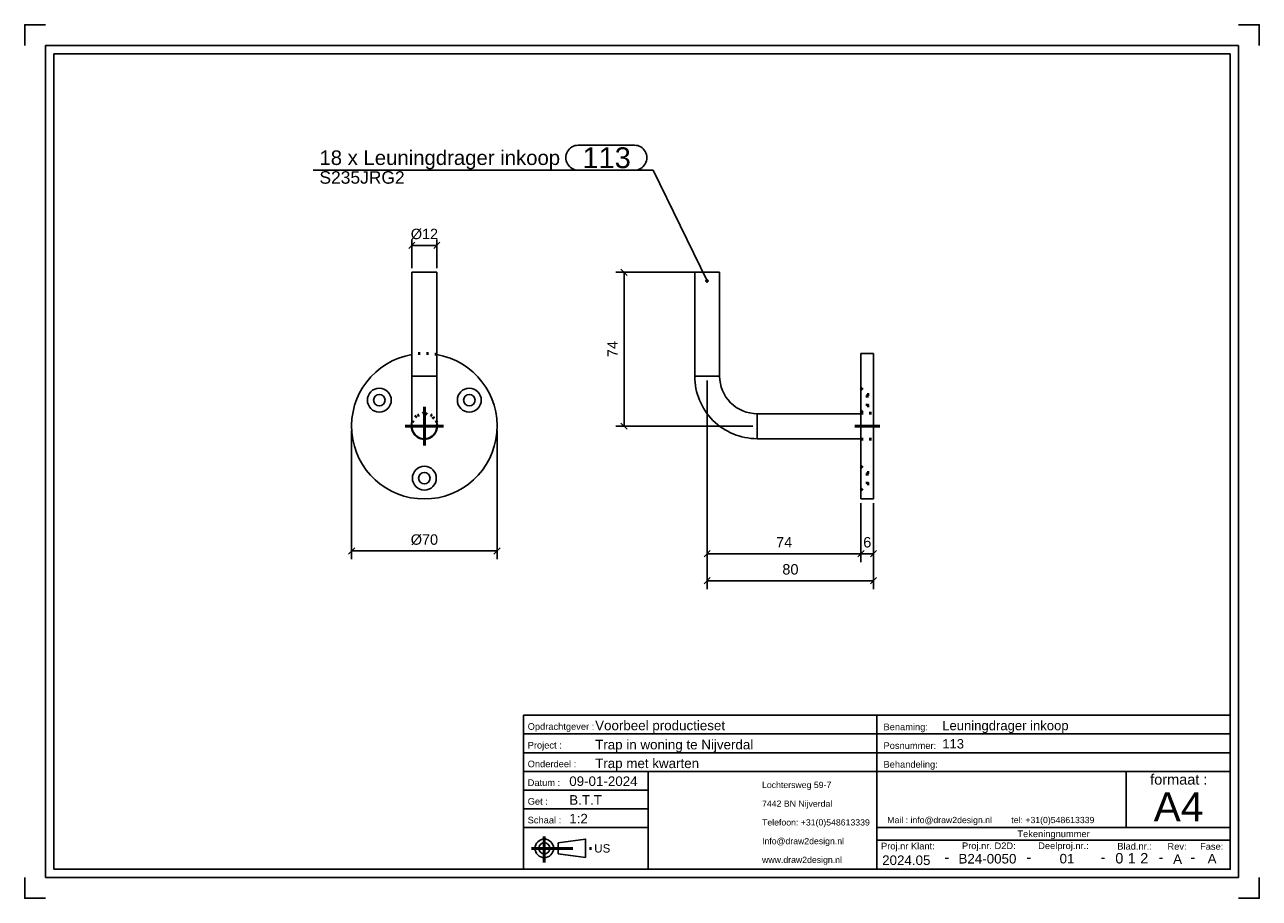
# Model space of a CAD drawing. Header units: millimetres. Extents: x 444 to 741, y -4202 to -3992.
import ezdxf
from ezdxf.enums import TextEntityAlignment as Align

# ---------------------------------------------------------------- set-up
doc = ezdxf.new("R2010")
doc.units = ezdxf.units.MM
doc.linetypes.add('DOT', pattern=[2, 0.5, -1.5])
doc.linetypes.add('STRICHPUNKT2', pattern=[18.5, 10, -4, 0.5, -4])
doc.layers.get('0').update_dxf_attribs({"linetype": 'CONTINUOUS'})
for name, color, linetype in [('DIM49', 4, 'CONTINUOUS'), ('TXT_ALL', 7, 'CONTINUOUS'), ('TXT_DIM49', 2, 'CONTINUOUS'), ('TXT_YELLOW', 2, 'CONTINUOUS')]:
    doc.layers.add(name, color=color, linetype=linetype)
doc.layers.add('LE_ALL', color=7, linetype='CONTINUOUS', lineweight=50)
doc.styles.add('ARIAL', font='arial.ttf')

# ---------------------------------------------------------------- blocks, each defined once
blk = doc.blocks.new('TFIELD_00004', base_point=(715.88, -4179.59))
at = {"layer": 'TXT_YELLOW', "style": 'ARIAL'}
blk.add_text('A4', height=7, dxfattribs=at).set_placement((715.88, -4179.59), align=Align.MIDDLE_LEFT)
blk = doc.blocks.new('FLEX_00003', base_point=(721.79, -4184.59))
blk.add_blockref('TFIELD_00004', (715.88, -4179.59))
blk = doc.blocks.new('TFIELD_00007', base_point=(651.79, -4182.77))
at = {"layer": 'TXT_YELLOW', "style": 'ARIAL'}
blk.add_text('Mail : info@draw2design.nl        tel: +31(0)548613339', height=1.5, dxfattribs=at).set_placement((651.79, -4182.77), align=Align.MIDDLE_LEFT)
blk = doc.blocks.new('FLEX_00006', base_point=(651.79, -4184.02))
blk.add_blockref('TFIELD_00007', (651.79, -4182.77))
blk = doc.blocks.new('DRAW2DESIGNLOGO_00005', base_point=(651.72, -4181.1))
blk.add_blockref('FLEX_00006', (651.79, -4184.02))
blk = doc.blocks.new('TFIELD_00011', base_point=(581.29, -4189.59))
at = {"layer": 'TXT_YELLOW', "style": 'ARIAL'}
blk.add_text('US', height=2, dxfattribs=at).set_placement((581.29, -4189.59), align=Align.MIDDLE_LEFT)
blk = doc.blocks.new('FLEX_00010', base_point=(581.29, -4189.59))
blk.add_blockref('TFIELD_00011', (581.29, -4189.59))
blk = doc.blocks.new('US_00009', base_point=(570.62, -4189.59))
blk.add_line((572.64, -4190.92), (579.21, -4191.81))
blk.add_lwpolyline([(572.64, -4190.92), (572.64, -4188.26), (579.21, -4187.37), (579.21, -4191.81)])
for radius in [2.22, 1.33]:
    blk.add_circle((569.29, -4189.59), radius)
at = {"layer": 'LE_ALL', "color": 1, "linetype": 'STRICHPUNKT2'}
for p, q in [((569.29, -4186.77), (569.29, -4192.99)), ((566.18, -4189.59), (581.05, -4189.59))]:
    blk.add_line(p, q, dxfattribs=at)
blk.add_blockref('FLEX_00010', (581.29, -4189.59))
blk = doc.blocks.new('TFIELD_00014', base_point=(621.67, -4192.34))
at = {"layer": 'TXT_YELLOW', "style": 'ARIAL'}
for s, p in [('Lochtersweg 59-7', (621.67, -4174.34)), ('7442 BN Nijverdal', (621.67, -4178.84)), ('Telefoon: +31(0)548613339', (621.67, -4183.34)), ('Info@draw2design.nl', (621.67, -4187.84)), ('www.draw2design.nl', (621.67, -4192.34))]:
    blk.add_text(s, height=1.5, dxfattribs=at).set_placement(p, align=Align.MIDDLE_LEFT)
blk = doc.blocks.new('FLEX_00013', base_point=(634.48, -4194.59))
blk.add_blockref('TFIELD_00014', (621.67, -4192.34))
blk = doc.blocks.new('D2D_00012', base_point=(594.54, -4192.73))
blk.add_blockref('FLEX_00013', (634.48, -4194.59))
blk = doc.blocks.new('SCHRIFE_00016', base_point=(575.29, -4174.59))
for p, q in [((564.29, -4157.59), (649.29, -4157.59)), ((649.29, -4157.59), (734.29, -4157.59)), ((649.29, -4194.59), (649.29, -4157.59)), ((734.29, -4157.59), (734.29, -4194.59)), ((564.29, -4162.09), (649.29, -4162.09)), ((649.29, -4162.09), (734.29, -4162.09)), ((564.29, -4166.59), (649.29, -4166.59)), ((649.29, -4166.59), (734.29, -4166.59)), ((564.29, -4171.09), (734.29, -4171.09)), ((594.29, -4171.09), (594.29, -4194.59)), ((709.29, -4171.09), (709.29, -4184.59)), ((594.29, -4175.59), (564.29, -4175.59)), ((594.29, -4180.09), (564.29, -4180.09)), ((594.29, -4184.59), (564.29, -4184.59)), ((734.29, -4184.59), (649.29, -4184.59)), ((734.29, -4187.59), (649.29, -4187.59))]:
    blk.add_line(p, q)
blk.add_lwpolyline([(734.29, -4194.59), (564.29, -4194.59), (564.29, -4157.59)])
at = {"layer": 'TXT_YELLOW', "style": 'ARIAL'}
for s, height, p in [('Voorbeel productieset', 2.3, (581.52, -4161.19)), ('Leuningdrager inkoop', 2.25, (665.01, -4161.19)), ('Trap in woning te Nijverdal', 2.3, (581.52, -4165.79)), ('113', 2.25, (665.01, -4165.58)), ('Trap met kwarten', 2.3, (581.52, -4170.29)), ('09-01-2024', 2.3, (575.29, -4174.59)), ('B.T.T', 2.3, (575.29, -4179.09)), ('1:2', 2.3, (575.29, -4183.59))]:
    blk.add_text(s, height=height, dxfattribs=at).set_placement(p)
for s, height, p in [('2024.05', 2.3, (656.37, -4193.59)), ('-', 2.5, (666.12, -4192.93)), ('B24-0050', 2.3, (675.89, -4193.23)), ('-', 2.5, (685.86, -4192.93)), ('01', 2.3, (695.03, -4193.21)), ('-', 2.5, (703.69, -4192.93)), ('-', 2.5, (717.63, -4192.93)), ('A', 2.3, (721.63, -4193.32)), ('-', 2.5, (725.28, -4192.93)), ('A', 2.3, (729.93, -4193.22))]:
    blk.add_text(s, height=height, dxfattribs=at).set_placement(p, align=Align.CENTER)
blk = doc.blocks.new('TFIELD_00020', base_point=(712.64, -4191.96))
at = {"layer": 'TXT_ALL', "style": 'ARIAL'}
blk.add_text('2', height=2.5, dxfattribs=at).set_placement((712.64, -4191.96), align=Align.MIDDLE_LEFT)
blk = doc.blocks.new('2_00019')
blk.add_blockref('TFIELD_00020', (712.64, -4191.96))
blk = doc.blocks.new('TELLER1_00018')
blk.add_blockref('2_00019', (0, 0))
blk = doc.blocks.new('TFIELD_00023', base_point=(709.64, -4191.96))
at = {"layer": 'TXT_ALL', "style": 'ARIAL'}
blk.add_text('1', height=2.5, dxfattribs=at).set_placement((709.64, -4191.96), align=Align.MIDDLE_LEFT)
blk = doc.blocks.new('1_00022')
blk.add_blockref('TFIELD_00023', (709.64, -4191.96))
blk = doc.blocks.new('TELLER2_00021')
blk.add_blockref('1_00022', (0, 0))
blk = doc.blocks.new('TFIELD_00026', base_point=(706.64, -4191.96))
at = {"layer": 'TXT_ALL', "style": 'ARIAL'}
blk.add_text('0', height=2.5, dxfattribs=at).set_placement((706.64, -4191.96), align=Align.MIDDLE_LEFT)
blk = doc.blocks.new('0_00025')
blk.add_blockref('TFIELD_00026', (706.64, -4191.96))
blk = doc.blocks.new('TELLER3_00024')
blk.add_blockref('0_00025', (0, 0))
blk = doc.blocks.new('NL_00027', base_point=(565.29, -4161.09))
at = {"layer": 'TXT_ALL', "color": 1, "style": 'ARIAL'}
blk.add_text('Tekeningnummer', height=1.6, dxfattribs=at).set_placement((691.79, -4186.09), align=Align.MIDDLE_CENTER)
at = {"layer": 'TXT_YELLOW', "style": 'ARIAL'}
for s, p in [('Opdrachtgever :', (565.29, -4161.09)), ('Benaming:', (650.89, -4161.19)), ('Project :', (565.29, -4165.59)), ('Posnummer:', (650.89, -4165.69)), ('Onderdeel :', (565.29, -4170.09)), ('Behandeling:', (650.89, -4170.19)), ('Datum :', (565.29, -4174.59)), ('Get :', (565.29, -4179.09)), ('Schaal :', (565.29, -4183.59)), ('Proj.nr Klant:', (650.29, -4189.84)), ('Proj.nr. D2D:', (669.77, -4189.77)), ('Deelproj.nr.:', (688.1, -4189.76)), ('Blad.nr.:', (707.13, -4189.88)), ('Rev:', (719.2, -4189.92)), ('Fase:', (727.04, -4189.92))]:
    blk.add_text(s, height=1.6, dxfattribs=at).set_placement(p)
blk.add_text('formaat :', height=2.5, dxfattribs=at).set_placement((721.92, -4174.27), align=Align.CENTER)
blk = doc.blocks.new('SCHRIFE_00015')
for name, p in [('SCHRIFE_00016', (575.29, -4174.59)), ('NL_00027', (565.29, -4161.09)), ('TELLER3_00024', (0, 0)), ('TELLER1_00018', (0, 0)), ('TELLER2_00021', (0, 0))]:
    blk.add_blockref(name, p)
blk = doc.blocks.new('DINA4Q_00002', base_point=(734.29, -3998.59))
for p, q in [((736.29, -3996.59), (736.29, -4196.59)), ((451.29, -4194.59), (451.29, -3998.59)), ((451.29, -3998.59), (734.29, -3998.59)), ((449.29, -4196.59), (736.29, -4196.59))]:
    blk.add_line(p, q)
for points in [[(444.29, -3996.59), (444.29, -3991.59), (449.29, -3991.59)], [(736.29, -3991.59), (741.29, -3991.59), (741.29, -3996.59)], [(449.29, -4196.59), (449.29, -3996.59), (736.29, -3996.59)], [(734.29, -3998.59), (734.29, -4194.59), (451.29, -4194.59)], [(444.29, -4196.59), (444.29, -4201.59), (449.29, -4201.59)], [(736.29, -4201.59), (741.29, -4201.59), (741.29, -4196.59)]]:
    blk.add_lwpolyline(points)
for name, p in [('SCHRIFE_00015', (0, 0)), ('D2D_00012', (594.54, -4192.73)), ('FLEX_00003', (721.79, -4184.59)), ('DRAW2DESIGNLOGO_00005', (651.72, -4181.1)), ('US_00009', (570.62, -4189.59))]:
    blk.add_blockref(name, p)
blk = doc.blocks.new('_ZBL0003_00001')
blk.add_blockref('DINA4Q_00002', (734.29, -3998.59))
blk = doc.blocks.new('_D1', base_point=(537.16, -4043.14))
at = {"layer": 'DIM49', "color": 1}
for p, q in [((538.18, -4043.89), (536.68, -4045.39)), ((537.43, -4050.1), (537.43, -4043.24)), ((537.43, -4044.64), (543.43, -4044.64)), ((542.68, -4045.39), (544.18, -4043.89)), ((543.43, -4050.1), (543.43, -4043.24))]:
    blk.add_line(p, q, dxfattribs=at)
at = {"layer": 'TXT_DIM49', "style": 'ARIAL'}
for s, p in [('Ø', (537.16, -4043.14)), ('12', (539.85, -4043.14))]:
    blk.add_text(s, height=2.5, dxfattribs=at).set_placement(p)
blk = doc.blocks.new('_D2', base_point=(537.16, -4116.6))
at = {"layer": 'DIM49', "color": 1}
for p, q in [((522.93, -4089.1), (522.93, -4120.1)), ((557.93, -4089.1), (557.93, -4120.1)), ((523.68, -4117.35), (522.18, -4118.85)), ((557.93, -4118.1), (522.93, -4118.1)), ((557.18, -4118.85), (558.68, -4117.35))]:
    blk.add_line(p, q, dxfattribs=at)
at = {"layer": 'TXT_DIM49', "style": 'ARIAL'}
for s, p in [('Ø', (537.16, -4116.6)), ('70', (539.85, -4116.6))]:
    blk.add_text(s, height=2.5, dxfattribs=at).set_placement(p)
blk = doc.blocks.new('Leuningdrager inkoop_00034', base_point=(537.43, -4088.1))
for p, q in [((537.43, -4076.1), (537.43, -4051.1)), ((543.43, -4076.1), (537.43, -4076.1)), ((537.43, -4088.1), (537.43, -4076.1))]:
    blk.add_line(p, q)
blk.add_lwpolyline([(543.43, -4088.1), (543.43, -4076.1), (543.43, -4051.1), (537.43, -4051.1)])
for points in [[(537.43, -4070.86, 0.917368), (540.43, -4105.6, 0.917368), (543.43, -4070.86)], [(537.43, -4087.22, 0.071068), (537.3, -4088.1, 1.15301), (543.43, -4087.22)]]:
    blk.add_lwpolyline(points, format="xyb")
for centre, radius in [((529.6, -4081.85), 2.87), ((529.6, -4081.85), 1.38), ((551.25, -4081.85), 2.87), ((551.25, -4081.85), 1.38), ((540.43, -4100.6), 2.87), ((540.43, -4100.6), 1.38)]:
    blk.add_circle(centre, radius)
blk.add_arc((540.43, -4088.1), 3, -180, 0)
at = {"layer": 'LE_ALL', "color": 3, "linetype": 'DOT'}
for radius, start, end in [(17.5, 80.1291, 99.8709), (3.12, 16.2602, 163.7398), (3, 0, -180)]:
    blk.add_arc((540.43, -4088.1), radius, start, end, dxfattribs=at)
for name, p in [('_D1', (537.16, -4043.14)), ('_D2', (537.16, -4116.6))]:
    blk.add_blockref(name, p)
blk = doc.blocks.new('_00036', base_point=(540.43, -4088.1))
at = {"layer": 'LE_ALL', "color": 1, "linetype": 'STRICHPUNKT2'}
for q in [(540.43, -4083.47), (540.43, -4083.47), (535.8, -4088.1), (535.8, -4088.1), (540.43, -4092.72), (545.05, -4088.1), (540.43, -4092.72), (545.05, -4088.1)]:
    blk.add_line((540.43, -4088.1), q, dxfattribs=at)
blk = doc.blocks.new('_00035')
blk.add_blockref('_00036', (540.43, -4088.1))
blk = doc.blocks.new('Leuningdrager inkoop_00033')
for name, p in [('Leuningdrager inkoop_00034', (537.43, -4088.1)), ('_00035', (0, 0))]:
    blk.add_blockref(name, p)
blk = doc.blocks.new('Muurleuning_00032')
blk.add_blockref('Leuningdrager inkoop_00033', (0, 0))
blk = doc.blocks.new('BNR 14_00031')
blk.add_blockref('Muurleuning_00032', (0, 0))
blk = doc.blocks.new('Breda_00030')
blk.add_blockref('BNR 14_00031', (0, 0))
blk = doc.blocks.new('_A3D0006_00029')
blk.add_blockref('Breda_00030', (0, 0))
blk = doc.blocks.new('_ANS0006_00028')
blk.add_blockref('_A3D0006_00029', (0, 0))
blk = doc.blocks.new('SHAPE_00053', base_point=(608.43, -4053.19))
at = {"layer": 'DIM49', "color": 3}
for p, q in [((577.45, -4020.56), (590.97, -4020.56)), ((513.69, -4026.56), (595.47, -4026.56)), ((590.97, -4026.56), (577.45, -4026.56)), ((608.43, -4053.19), (595.47, -4026.56)), ((608.69, -4053.15), (608.17, -4053.15)), ((608.63, -4053.35), (608.22, -4053.35)), ((608.54, -4052.95), (608.31, -4052.95))]:
    blk.add_line(p, q, dxfattribs=at)
blk.add_lwpolyline([(608.6, -4053.38), (608.64, -4053.33), (608.68, -4053.27), (608.69, -4053.2), (608.68, -4053.14), (608.66, -4053.07), (608.63, -4053.01), (608.57, -4052.97), (608.51, -4052.94), (608.45, -4052.92), (608.38, -4052.93), (608.31, -4052.95), (608.25, -4052.99), (608.21, -4053.04), (608.18, -4053.1), (608.16, -4053.17), (608.17, -4053.24), (608.19, -4053.3), (608.23, -4053.36), (608.28, -4053.4), (608.34, -4053.43), (608.41, -4053.45), (608.48, -4053.44), (608.54, -4053.42)], close=True, dxfattribs=at)
for centre, start_param, end_param in [((577.45, -4023.56), 1.570796, 4.712389), ((590.97, -4023.56), 4.712389, 7.853982)]:
    blk.add_ellipse(centre, major_axis=(3, 0), ratio=1, start_param=start_param, end_param=end_param, dxfattribs=at)
at = {"layer": 'TXT_DIM49', "style": 'ARIAL'}
for s, height, p in [('113', 5, (578.45, -4023.56)), ('18 x Leuningdrager inkoop', 3.5, (515.19, -4023.56)), ('S235JRG2', 3, (515.19, -4028.31))]:
    blk.add_text(s, height=height, dxfattribs=at).set_placement(p, align=Align.MIDDLE_LEFT)
blk = doc.blocks.new('_D3', base_point=(586.97, -4071.52))
at = {"layer": 'DIM49', "color": 1}
for p, q in [((589.22, -4051.85), (587.72, -4050.35)), ((607.47, -4051.1), (586.47, -4051.1)), ((588.47, -4051.1), (588.47, -4088.1)), ((619.47, -4088.1), (586.47, -4088.1)), ((587.72, -4087.35), (589.22, -4088.85))]:
    blk.add_line(p, q, dxfattribs=at)
at = {"layer": 'TXT_DIM49', "style": 'ARIAL'}
blk.add_text('74', height=2.5, rotation=90.0002, dxfattribs=at).set_placement((586.97, -4071.52))
blk = doc.blocks.new('_D4', base_point=(625.05, -4117.25))
at = {"layer": 'DIM49', "color": 1}
for p, q in [((608.47, -4077.1), (608.47, -4120.75)), ((645.47, -4106.6), (645.47, -4120.75)), ((609.22, -4118), (607.72, -4119.5)), ((608.47, -4118.75), (645.47, -4118.75)), ((644.72, -4119.5), (646.22, -4118))]:
    blk.add_line(p, q, dxfattribs=at)
at = {"layer": 'TXT_DIM49', "style": 'ARIAL'}
blk.add_text('74', height=2.5, dxfattribs=at).set_placement((625.05, -4117.25))
blk = doc.blocks.new('_D5', base_point=(646.01, -4117.25))
at = {"layer": 'DIM49', "color": 1}
for p, q in [((645.47, -4106.6), (645.47, -4120.75)), ((648.47, -4106.6), (648.47, -4120.75)), ((646.22, -4118), (644.72, -4119.5)), ((645.47, -4118.75), (648.47, -4118.75)), ((647.72, -4119.5), (649.22, -4118))]:
    blk.add_line(p, q, dxfattribs=at)
at = {"layer": 'TXT_DIM49', "style": 'ARIAL'}
blk.add_text('6', height=2.5, dxfattribs=at).set_placement((646.01, -4117.25))
blk = doc.blocks.new('_D6', base_point=(626.55, -4123.76))
at = {"layer": 'DIM49', "color": 1}
for p, q in [((608.47, -4077.1), (608.47, -4127.26)), ((648.47, -4106.6), (648.47, -4127.26)), ((609.22, -4124.51), (607.72, -4126.01)), ((608.47, -4125.26), (648.47, -4125.26)), ((647.72, -4126.01), (649.22, -4124.51))]:
    blk.add_line(p, q, dxfattribs=at)
at = {"layer": 'TXT_DIM49', "style": 'ARIAL'}
blk.add_text('80', height=2.5, dxfattribs=at).set_placement((626.55, -4123.76))
blk = doc.blocks.new('Leuningdrager inkoop_00043', base_point=(646.96, -4083.22))
for p, q in [((611.47, -4051.1), (605.47, -4051.1)), ((611.47, -4076.1), (611.47, -4051.1)), ((645.47, -4105.6), (645.47, -4070.6)), ((648.47, -4070.6), (645.47, -4070.6)), ((620.47, -4085.1), (620.47, -4091.1)), ((645.47, -4085.1), (645.47, -4091.1)), ((645.47, -4091.1), (620.47, -4091.1))]:
    blk.add_line(p, q)
for points in [[(620.47, -4091.1, -0.414214), (605.47, -4076.1), (605.47, -4051.1)], [(645.47, -4085.1), (620.47, -4085.1, -0.414214), (611.47, -4076.1), (605.47, -4076.1)]]:
    blk.add_lwpolyline(points, format="xyb")
blk.add_lwpolyline([(648.47, -4070.6), (648.47, -4105.6), (645.47, -4105.6)])
at = {"layer": 'LE_ALL', "color": 3, "linetype": 'DOT'}
for p, q in [((646.96, -4083.22), (646.96, -4080.47)), ((645.47, -4084.72), (646.96, -4083.22)), ((646.96, -4083.22), (648.47, -4083.22)), ((645.47, -4084.97), (648.47, -4084.97)), ((645.47, -4091.22), (648.47, -4091.22)), ((646.96, -4101.97), (646.96, -4099.22)), ((645.47, -4103.47), (646.96, -4101.97)), ((646.96, -4101.97), (648.47, -4101.97))]:
    blk.add_line(p, q, dxfattribs=at)
for points in [[(645.47, -4078.98), (646.96, -4080.47), (648.47, -4080.47)], [(645.47, -4097.73), (646.96, -4099.22), (648.47, -4099.22)]]:
    blk.add_lwpolyline(points, dxfattribs=at)
for name, p in [('SHAPE_00053', (608.43, -4053.19)), ('_D3', (586.97, -4071.52)), ('_D4', (625.05, -4117.25)), ('_D6', (626.55, -4123.76)), ('_D5', (646.01, -4117.25))]:
    blk.add_blockref(name, p)
blk = doc.blocks.new('_00045', base_point=(643.97, -4088.1))
at = {"layer": 'LE_ALL', "color": 1, "linetype": 'STRICHPUNKT2'}
blk.add_line((643.97, -4088.1), (649.97, -4088.1), dxfattribs=at)
blk = doc.blocks.new('_00044')
blk.add_blockref('_00045', (643.97, -4088.1))
blk = doc.blocks.new('Leuningdrager inkoop_00042')
for name, p in [('Leuningdrager inkoop_00043', (646.96, -4083.22)), ('_00044', (0, 0))]:
    blk.add_blockref(name, p)
blk = doc.blocks.new('Muurleuning_00041')
blk.add_blockref('Leuningdrager inkoop_00042', (0, 0))
blk = doc.blocks.new('BNR 14_00040')
blk.add_blockref('Muurleuning_00041', (0, 0))
blk = doc.blocks.new('Breda_00039')
blk.add_blockref('BNR 14_00040', (0, 0))
blk = doc.blocks.new('_A3D0063_00038')
blk.add_blockref('Breda_00039', (0, 0))
blk = doc.blocks.new('_ANS0063_00037')
blk.add_blockref('_A3D0063_00038', (0, 0))

msp = doc.modelspace()

# ---------------------------------------------------------------- block references
for name in ['_ZBL0003_00001', '_ANS0063_00037', '_ANS0006_00028']:
    msp.add_blockref(name, (0, 0))

doc.saveas('drawing.dxf')
